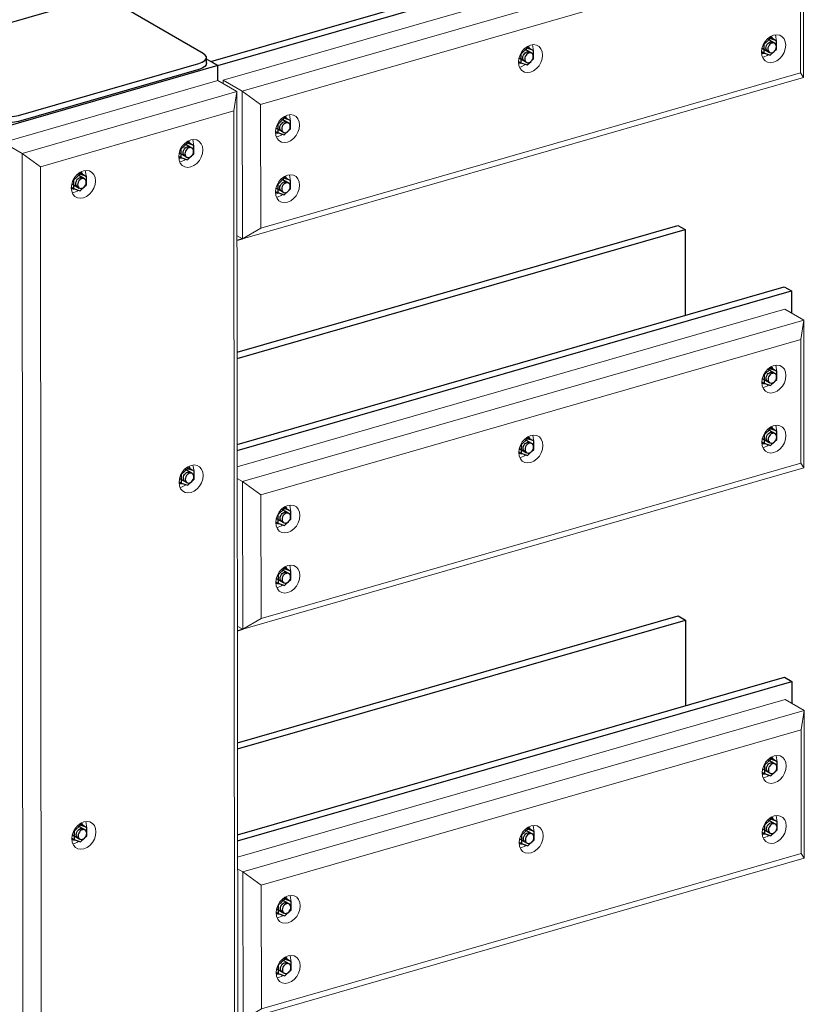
# Model space of a CAD drawing. Header units: millimetres. Extents: x -236694 to -141708, y -41476 to 103952.
# Tile 60 of 103: x -177892 to -176699, y -35325 to -33827. Entities that reach past the tile are written whole.
import ezdxf

# ---------------------------------------------------------------- set-up
doc = ezdxf.new("R2010")
doc.units = ezdxf.units.MM
for name, color, linetype, lineweight in [('N-CO-BC-BETONVORM-G', 50, 'Continuous', 25), ('N-CO-KC-KUNSTSTOFVORM-G', 7, 'Continuous', 13), ('N-CO-SC-STAALVORM-G', 10, 'Continuous', 25)]:
    doc.layers.add(name, color=color, linetype=linetype, lineweight=lineweight)

# ---------------------------------------------------------------- blocks, each defined once
blk = doc.blocks.new('GM_afdekklepje - GM_afdekklepje-3582460-3D dubbel geleidewerk')
at = {"layer": 'N-CO-SC-STAALVORM-G'}
for p, q in [((-235744.2, -35227.9), (-236018.8, -35306.9)), ((-235570.5, -35308.9), (-235706.6, -35230.5)), ((-236030.2, -35315.9), (-236030.2, -35325)), ((-236025.3, -35322.2), (-235889.2, -35400.6)), ((-235851.6, -35403.2), (-235577, -35324.2)), ((-235565.6, -35324.4), (-235565.6, -35315.2)), ((-235889.2, -35409.7), (-236025.3, -35331.3)), ((-235577, -35333.3), (-235851.6, -35412.4))]:
    blk.add_line(p, q, dxfattribs=at)
for points in [[(-235706.6, -35230.5, 0), (-235711.4, -35228.4, 0), (-235717.3, -35226.9, 0), (-235724.1, -35226, 0), (-235731.1, -35225.9, 0), (-235738, -35226.5, 0), (-235744.2, -35227.9, 0)], [(-236018.8, -35306.9, 0), (-236024, -35308.8, 0), (-236027.7, -35311.3, 0), (-236029.8, -35314, 0), (-236030.1, -35316.9, 0), (-236028.5, -35319.7, 0), (-236025.3, -35322.2, 0)], [(-235577, -35324.2, 0), (-235571.9, -35322.3, 0), (-235568.1, -35319.8, 0), (-235566, -35317.1, 0), (-235565.7, -35314.2, 0), (-235567.3, -35311.4, 0), (-235570.5, -35308.9, 0)], [(-236025.3, -35331.3, 0), (-236028.5, -35328.8, 0), (-236030.1, -35326, 0), (-236030.2, -35325, 0)], [(-235565.7, -35323.4, 0), (-235566, -35326.2, 0), (-235568.1, -35329, 0), (-235571.9, -35331.4, 0), (-235577, -35333.3, 0)], [(-235889.2, -35400.6, 0), (-235884.4, -35402.7, 0), (-235878.5, -35404.2, 0), (-235871.7, -35405.1, 0), (-235864.7, -35405.2, 0), (-235857.8, -35404.6, 0), (-235851.6, -35403.2, 0)], [(-235851.6, -35412.4, 0), (-235857.8, -35413.7, 0), (-235864.7, -35414.3, 0), (-235871.7, -35414.2, 0), (-235878.5, -35413.4, 0), (-235884.4, -35411.8, 0), (-235889.2, -35409.7, 0)]]:
    blk.add_polyline3d(points, dxfattribs=at)
blk = doc.blocks.new('GM_Hakorit_2850 - GM_Hakorit_2850-V45-3D dubbel geleidewerk')
at = {"layer": 'N-CO-KC-KUNSTSTOFVORM-G'}
for p, q in [((-230577.7, -33919.9), (-230904.6, -34014)), ((-230548.9, -33936.5), (-230577.7, -33919.9)), ((-230875.8, -34030.6), (-230548.9, -33936.5)), ((-230548.9, -33936.5), (-230553.7, -33966.1)), ((-230548.9, -33936.5), (-230546.8, -36539.8)), ((-230553.7, -33966.1), (-230847.9, -34050.8)), ((-230553.7, -33966.1), (-230551.7, -36532.9)), ((-230904.6, -34014), (-230875.8, -34030.6)), ((-230875.8, -34030.6), (-230873.7, -36633.9)), ((-230847.9, -34050.8), (-230875.8, -34030.6)), ((-230847.9, -34050.8), (-230845.8, -36617.6)), ((-230635.9, -34043.4), (-230633.4, -34042.9)), ((-230799.4, -34090.4), (-230796.9, -34089.9)), ((-230635.5, -34538.5), (-230633, -34538)), ((-230798.6, -35080.6), (-230796.1, -35080.1))]:
    blk.add_line(p, q, dxfattribs=at)
for points in [[(-230619, -34051.2, 0), (-230623.8, -34051.8, 0), (-230628.2, -34051.1, 0), (-230632, -34048.9, 0), (-230635, -34045.5, 0), (-230636.8, -34041, 0), (-230637.4, -34035.9, 0), (-230636.8, -34030.4, 0), (-230635, -34024.9, 0), (-230632.1, -34019.8, 0), (-230628.3, -34015.5, 0), (-230623.8, -34012.1, 0), (-230619.1, -34010.1, 0)], [(-230619.1, -34010.1, 0), (-230614.3, -34009.4, 0), (-230609.9, -34010.2, 0), (-230606.1, -34012.3, 0), (-230603.1, -34015.8, 0), (-230601.3, -34020.2, 0), (-230600.7, -34025.3, 0), (-230601.3, -34030.8, 0), (-230603.1, -34036.3, 0), (-230606, -34041.4, 0), (-230609.8, -34045.8, 0), (-230614.3, -34049.1, 0), (-230619, -34051.2, 0)], [(-230615.1, -34018, 0), (-230615.1, -34017, 0), (-230615.7, -34011.9, 0), (-230616.5, -34009.6, 0)], [(-230633.4, -34042.9, 0), (-230628.7, -34040.8, 0), (-230626.7, -34039.5, 0)], [(-230782.5, -34098.2, 0), (-230787.2, -34098.9, 0), (-230791.6, -34098.1, 0), (-230795.5, -34095.9, 0), (-230798.4, -34092.5, 0), (-230800.2, -34088.1, 0), (-230800.9, -34082.9, 0), (-230800.2, -34077.4, 0), (-230798.4, -34072, 0), (-230795.5, -34066.9, 0), (-230791.7, -34062.5, 0), (-230787.2, -34059.2, 0), (-230782.5, -34057.1, 0)], [(-230782.5, -34057.1, 0), (-230777.7, -34056.4, 0), (-230773.3, -34057.2, 0), (-230769.5, -34059.4, 0), (-230766.6, -34062.8, 0), (-230764.7, -34067.2, 0), (-230764.1, -34072.4, 0), (-230764.7, -34077.9, 0), (-230766.5, -34083.3, 0), (-230769.5, -34088.4, 0), (-230773.3, -34092.8, 0), (-230777.7, -34096.1, 0), (-230782.5, -34098.2, 0)], [(-230778.5, -34065, 0), (-230778.5, -34064.1, 0), (-230779.1, -34058.9, 0), (-230779.9, -34056.6, 0)], [(-230796.9, -34089.9, 0), (-230792.1, -34087.8, 0), (-230790.2, -34086.5, 0)], [(-230618.6, -34546.3, 0), (-230623.4, -34546.9, 0), (-230627.8, -34546.1, 0), (-230631.6, -34544, 0), (-230634.6, -34540.6, 0), (-230636.4, -34536.1, 0), (-230637, -34531, 0), (-230636.4, -34525.5, 0), (-230634.6, -34520, 0), (-230631.7, -34514.9, 0), (-230627.9, -34510.5, 0), (-230623.4, -34507.2, 0), (-230618.7, -34505.1, 0)], [(-230618.7, -34505.1, 0), (-230613.9, -34504.5, 0), (-230609.5, -34505.3, 0), (-230605.7, -34507.4, 0), (-230602.7, -34510.8, 0), (-230600.9, -34515.3, 0), (-230600.3, -34520.4, 0), (-230600.9, -34525.9, 0), (-230602.7, -34531.4, 0), (-230605.6, -34536.5, 0), (-230609.4, -34540.9, 0), (-230613.9, -34544.2, 0), (-230618.6, -34546.3, 0)], [(-230614.7, -34513.1, 0), (-230614.7, -34512.1, 0), (-230615.3, -34507, 0), (-230616.1, -34504.7, 0)], [(-230633, -34538, 0), (-230628.3, -34535.9, 0), (-230626.3, -34534.6, 0)], [(-230781.7, -35088.4, 0), (-230786.4, -35089, 0), (-230790.9, -35088.3, 0), (-230794.7, -35086.1, 0), (-230797.6, -35082.7, 0), (-230799.4, -35078.3, 0), (-230800.1, -35073.1, 0), (-230799.4, -35067.6, 0), (-230797.6, -35062.1, 0), (-230794.7, -35057, 0), (-230790.9, -35052.7, 0), (-230786.4, -35049.3, 0), (-230781.7, -35047.3, 0)], [(-230781.7, -35047.3, 0), (-230776.9, -35046.6, 0), (-230772.5, -35047.4, 0), (-230768.7, -35049.5, 0), (-230765.8, -35053, 0), (-230763.9, -35057.4, 0), (-230763.3, -35062.5, 0), (-230763.9, -35068, 0), (-230765.7, -35073.5, 0), (-230768.7, -35078.6, 0), (-230772.5, -35083, 0), (-230776.9, -35086.3, 0), (-230781.7, -35088.4, 0)], [(-230777.7, -35055.2, 0), (-230777.7, -35054.2, 0), (-230778.3, -35049.1, 0), (-230779.1, -35046.8, 0)], [(-230796.1, -35080.1, 0), (-230791.3, -35078, 0), (-230789.4, -35076.7, 0)]]:
    blk.add_polyline3d(points, dxfattribs=at)
blk = doc.blocks.new('GM_Hakorit_1045 - GM_Hakorit_1045-3715410-3D dubbel geleidewerk')
at = {"layer": 'N-CO-KC-KUNSTSTOFVORM-G'}
for p, q in [((-230569.6, -33919.4), (-229715.7, -33673.6)), ((-229715.7, -33673.6), (-229686.9, -33690.3)), ((-229686.9, -33690.3), (-230540.7, -33936)), ((-229691.7, -33719.9), (-229686.9, -33690.3)), ((-229686.9, -33690.3), (-229686.7, -33915)), ((-229691.7, -33719.9), (-230512.9, -33956.2)), ((-229691.5, -33908), (-229691.7, -33719.9)), ((-229728.5, -33767.5), (-229728.5, -33766.4)), ((-229728.5, -33858.8), (-229728.4, -33857.8)), ((-230098.3, -33873.9), (-230098.3, -33872.8)), ((-229686.7, -33915), (-230540.6, -34160.7)), ((-229691.5, -33908), (-230512.7, -34144.4)), ((-229686.7, -33915), (-229691.5, -33908)), ((-230569.6, -33919.4), (-230569.6, -33924.6)), ((-230540.7, -33936), (-230569.6, -33919.4)), ((-230540.6, -34160.7), (-230540.7, -33936)), ((-230540.7, -33936), (-230512.9, -33956.2)), ((-230512.9, -33956.2), (-230512.7, -34144.4)), ((-230468, -33980.3), (-230468, -33979.3)), ((-230467.9, -34071.6), (-230467.9, -34070.6)), ((-230548.7, -34156), (-230540.6, -34160.7)), ((-230512.7, -34144.4), (-230540.6, -34160.7))]:
    blk.add_line(p, q, dxfattribs=at)
for points in [[(-229750.9, -33785.3, 0), (-229750.3, -33779.8, 0), (-229748.4, -33774.3, 0), (-229745.5, -33769.2, 0), (-229741.7, -33764.9, 0), (-229737.3, -33761.6, 0), (-229732.5, -33759.5, 0), (-229727.7, -33758.8, 0), (-229723.3, -33759.6, 0), (-229719.5, -33761.8, 0), (-229716.6, -33765.2, 0), (-229714.7, -33769.6, 0), (-229714.1, -33774.7, 0)], [(-229728.5, -33766.4, 0), (-229729.1, -33761.3, 0), (-229729.9, -33759, 0)], [(-229714.1, -33774.7, 0), (-229714.7, -33780.2, 0), (-229716.6, -33785.7, 0), (-229719.5, -33790.8, 0), (-229723.3, -33795.2, 0), (-229727.7, -33798.5, 0), (-229732.5, -33800.6, 0), (-229737.2, -33801.3, 0), (-229741.7, -33800.5, 0), (-229745.5, -33798.3, 0), (-229748.4, -33794.9, 0), (-229750.2, -33790.5, 0), (-229750.9, -33785.3, 0)], [(-229749.4, -33792.8, 0), (-229746.9, -33792.3, 0), (-229742.1, -33790.2, 0), (-229740.2, -33788.9, 0)], [(-229750.8, -33876.7, 0), (-229750.2, -33871.2, 0), (-229748.3, -33865.7, 0), (-229745.4, -33860.6, 0), (-229741.6, -33856.2, 0), (-229737.2, -33852.9, 0), (-229732.4, -33850.8, 0), (-229727.7, -33850.2, 0), (-229723.2, -33850.9, 0), (-229719.4, -33853.1, 0), (-229716.5, -33856.5, 0), (-229714.7, -33860.9, 0), (-229714, -33866.1, 0)], [(-229728.4, -33857.8, 0), (-229729.1, -33852.6, 0), (-229729.8, -33850.4, 0)], [(-230120.6, -33891.7, 0), (-230120, -33886.2, 0), (-230118.2, -33880.7, 0), (-230115.2, -33875.7, 0), (-230111.4, -33871.3, 0), (-230107, -33868, 0), (-230102.2, -33865.9, 0), (-230097.5, -33865.2, 0), (-230093.1, -33866, 0), (-230089.2, -33868.2, 0), (-230086.3, -33871.6, 0), (-230084.5, -33876, 0), (-230083.8, -33881.2, 0)], [(-230098.3, -33872.8, 0), (-230098.9, -33867.7, 0), (-230099.6, -33865.4, 0)], [(-229714, -33866.1, 0), (-229714.7, -33871.6, 0), (-229716.5, -33877.1, 0), (-229719.4, -33882.2, 0), (-229723.2, -33886.5, 0), (-229727.6, -33889.9, 0), (-229732.4, -33891.9, 0), (-229737.2, -33892.6, 0), (-229741.6, -33891.8, 0), (-229745.4, -33889.7, 0), (-229748.3, -33886.2, 0), (-229750.2, -33881.8, 0), (-229750.8, -33876.7, 0)], [(-230083.8, -33881.2, 0), (-230084.5, -33886.7, 0), (-230086.3, -33892.1, 0), (-230089.2, -33897.2, 0), (-230093, -33901.6, 0), (-230097.5, -33904.9, 0), (-230102.2, -33907, 0), (-230107, -33907.7, 0), (-230111.4, -33906.9, 0), (-230115.2, -33904.7, 0), (-230118.1, -33901.3, 0), (-230120, -33896.9, 0), (-230120.6, -33891.7, 0)], [(-229749.3, -33884.2, 0), (-229746.8, -33883.6, 0), (-229742.1, -33881.6, 0), (-229740.1, -33880.3, 0)], [(-230119.1, -33899.2, 0), (-230116.6, -33898.7, 0), (-230111.9, -33896.6, 0), (-230109.9, -33895.3, 0)], [(-230490.4, -33998.1, 0), (-230489.7, -33992.6, 0), (-230487.9, -33987.2, 0), (-230485, -33982.1, 0), (-230481.2, -33977.7, 0), (-230476.7, -33974.4, 0), (-230472, -33972.3, 0), (-230467.2, -33971.6, 0), (-230462.8, -33972.4, 0), (-230459, -33974.6, 0), (-230456.1, -33978, 0), (-230454.2, -33982.4, 0), (-230453.6, -33987.6, 0)], [(-230468, -33979.3, 0), (-230468.6, -33974.1, 0), (-230469.4, -33971.8, 0)], [(-230453.6, -33987.6, 0), (-230454.2, -33993.1, 0), (-230456, -33998.5, 0), (-230459, -34003.6, 0), (-230462.8, -34008, 0), (-230467.2, -34011.3, 0), (-230472, -34013.4, 0), (-230476.7, -34014.1, 0), (-230481.1, -34013.3, 0), (-230485, -34011.1, 0), (-230487.9, -34007.7, 0), (-230489.7, -34003.3, 0), (-230490.4, -33998.1, 0)], [(-230488.8, -34005.6, 0), (-230486.4, -34005.1, 0), (-230481.6, -34003, 0), (-230480, -34002, 0)], [(-230490.3, -34089.5, 0), (-230489.7, -34084, 0), (-230487.8, -34078.5, 0), (-230484.9, -34073.4, 0), (-230481.1, -34069, 0), (-230476.7, -34065.7, 0), (-230471.9, -34063.6, 0), (-230467.2, -34063, 0), (-230462.7, -34063.8, 0), (-230458.9, -34065.9, 0), (-230456, -34069.3, 0), (-230454.1, -34073.8, 0), (-230453.5, -34078.9, 0)], [(-230467.9, -34070.6, 0), (-230468.6, -34065.5, 0), (-230469.3, -34063.2, 0)], [(-230453.5, -34078.9, 0), (-230454.1, -34084.4, 0), (-230456, -34089.9, 0), (-230458.9, -34095, 0), (-230462.7, -34099.4, 0), (-230467.1, -34102.7, 0), (-230471.9, -34104.7, 0), (-230476.6, -34105.4, 0), (-230481.1, -34104.6, 0), (-230484.9, -34102.5, 0), (-230487.8, -34099.1, 0), (-230489.6, -34094.6, 0), (-230490.3, -34089.5, 0)], [(-230488.8, -34097, 0), (-230486.3, -34096.4, 0), (-230481.5, -34094.4, 0), (-230480, -34093.4, 0)]]:
    blk.add_polyline3d(points, dxfattribs=at)
blk = doc.blocks.new('GM_Hakorit_1045 - GM_Hakorit_1045-V69-3D dubbel geleidewerk')
at = {"layer": 'N-CO-KC-KUNSTSTOFVORM-G'}
for p, q in [((-230548.5, -34507.2), (-229715.2, -34267.4)), ((-229715.2, -34267.4), (-229686.4, -34284)), ((-229686.4, -34284), (-230540.3, -34529.7)), ((-229691.2, -34313.6), (-229686.4, -34284)), ((-229686.4, -34284), (-229686.2, -34508.7)), ((-229691.2, -34313.6), (-230512.4, -34549.9)), ((-229691, -34501.8), (-229691.2, -34313.6)), ((-229728.1, -34361.2), (-229728, -34360.2)), ((-229728, -34452.5), (-229728, -34451.5)), ((-230097.8, -34467.6), (-230097.8, -34466.6)), ((-229691, -34501.8), (-230512.2, -34738.1)), ((-229686.2, -34508.7), (-229691, -34501.8)), ((-229686.2, -34508.7), (-230540.1, -34754.4)), ((-230540.3, -34529.7), (-230548.4, -34525)), ((-230540.1, -34754.4), (-230540.3, -34529.7)), ((-230540.3, -34529.7), (-230512.4, -34549.9)), ((-230512.4, -34549.9), (-230512.2, -34738.1)), ((-230467.5, -34574), (-230467.5, -34573)), ((-230467.5, -34665.4), (-230467.4, -34664.3)), ((-230512.2, -34738.1), (-230540.1, -34754.4)), ((-230548.3, -34749.7), (-230540.1, -34754.4))]:
    blk.add_line(p, q, dxfattribs=at)
for points in [[(-229750.4, -34379.1, 0), (-229749.8, -34373.6, 0), (-229747.9, -34368.1, 0), (-229745, -34363, 0), (-229741.2, -34358.6, 0), (-229736.8, -34355.3, 0), (-229732, -34353.2, 0), (-229727.3, -34352.6, 0), (-229722.8, -34353.3, 0), (-229719, -34355.5, 0), (-229716.1, -34358.9, 0), (-229714.3, -34363.3, 0), (-229713.6, -34368.5, 0)], [(-229728, -34360.2, 0), (-229728.7, -34355, 0), (-229729.4, -34352.8, 0)], [(-229713.6, -34368.5, 0), (-229714.2, -34374, 0), (-229716.1, -34379.5, 0), (-229719, -34384.6, 0), (-229722.8, -34388.9, 0), (-229727.2, -34392.3, 0), (-229732, -34394.3, 0), (-229736.8, -34395, 0), (-229741.2, -34394.2, 0), (-229745, -34392, 0), (-229747.9, -34388.6, 0), (-229749.8, -34384.2, 0), (-229750.4, -34379.1, 0)], [(-229748.9, -34386.5, 0), (-229746.4, -34386, 0), (-229741.6, -34384, 0), (-229739.7, -34382.7, 0)], [(-229750.3, -34470.4, 0), (-229749.7, -34464.9, 0), (-229747.9, -34459.4, 0), (-229745, -34454.3, 0), (-229741.1, -34450, 0), (-229736.7, -34446.6, 0), (-229732, -34444.6, 0), (-229727.2, -34443.9, 0), (-229722.8, -34444.7, 0), (-229718.9, -34446.8, 0), (-229716, -34450.3, 0), (-229714.2, -34454.7, 0), (-229713.6, -34459.8, 0)], [(-229728, -34451.5, 0), (-229728.6, -34446.4, 0), (-229729.4, -34444.1, 0)], [(-230120.1, -34485.5, 0), (-230119.5, -34480, 0), (-230117.7, -34474.5, 0), (-230114.8, -34469.4, 0), (-230111, -34465, 0), (-230106.5, -34461.7, 0), (-230101.8, -34459.6, 0), (-230097, -34459, 0), (-230092.6, -34459.7, 0), (-230088.8, -34461.9, 0), (-230085.8, -34465.3, 0), (-230084, -34469.8, 0), (-230083.4, -34474.9, 0)], [(-230097.8, -34466.6, 0), (-230098.4, -34461.5, 0), (-230099.2, -34459.2, 0)], [(-229713.6, -34459.8, 0), (-229714.2, -34465.3, 0), (-229716, -34470.8, 0), (-229718.9, -34475.9, 0), (-229722.7, -34480.3, 0), (-229727.2, -34483.6, 0), (-229731.9, -34485.7, 0), (-229736.7, -34486.3, 0), (-229741.1, -34485.6, 0), (-229744.9, -34483.4, 0), (-229747.9, -34480, 0), (-229749.7, -34475.6, 0), (-229750.3, -34470.4, 0)], [(-230083.4, -34474.9, 0), (-230084, -34480.4, 0), (-230085.8, -34485.9, 0), (-230088.7, -34491, 0), (-230092.5, -34495.3, 0), (-230097, -34498.7, 0), (-230101.7, -34500.7, 0), (-230106.5, -34501.4, 0), (-230110.9, -34500.6, 0), (-230114.7, -34498.5, 0), (-230117.7, -34495, 0), (-230119.5, -34490.6, 0), (-230120.1, -34485.5, 0)], [(-229748.8, -34477.9, 0), (-229746.3, -34477.4, 0), (-229741.6, -34475.3, 0), (-229739.6, -34474, 0)], [(-230118.6, -34493, 0), (-230116.1, -34492.4, 0), (-230111.4, -34490.4, 0), (-230109.4, -34489.1, 0)], [(-230489.9, -34591.9, 0), (-230489.3, -34586.4, 0), (-230487.4, -34580.9, 0), (-230484.5, -34575.8, 0), (-230480.7, -34571.4, 0), (-230476.3, -34568.1, 0), (-230471.5, -34566, 0), (-230466.7, -34565.4, 0), (-230462.3, -34566.1, 0), (-230458.5, -34568.3, 0), (-230455.6, -34571.7, 0), (-230453.7, -34576.2, 0), (-230453.1, -34581.3, 0)], [(-230467.5, -34573, 0), (-230468.1, -34567.9, 0), (-230468.9, -34565.6, 0)], [(-230453.1, -34581.3, 0), (-230453.7, -34586.8, 0), (-230455.6, -34592.3, 0), (-230458.5, -34597.4, 0), (-230462.3, -34601.7, 0), (-230466.7, -34605.1, 0), (-230471.5, -34607.1, 0), (-230476.2, -34607.8, 0), (-230480.7, -34607, 0), (-230484.5, -34604.9, 0), (-230487.4, -34601.5, 0), (-230489.2, -34597, 0), (-230489.9, -34591.9, 0)], [(-230488.4, -34599.4, 0), (-230485.9, -34598.8, 0), (-230481.1, -34596.8, 0), (-230479.2, -34595.5, 0)], [(-230489.8, -34683.2, 0), (-230489.2, -34677.7, 0), (-230487.3, -34672.2, 0), (-230484.4, -34667.1, 0), (-230480.6, -34662.8, 0), (-230476.2, -34659.5, 0), (-230471.4, -34657.4, 0), (-230466.7, -34656.7, 0), (-230462.2, -34657.5, 0), (-230458.4, -34659.7, 0), (-230455.5, -34663.1, 0), (-230453.7, -34667.5, 0), (-230453, -34672.6, 0)], [(-230467.4, -34664.3, 0), (-230468.1, -34659.2, 0), (-230468.8, -34656.9, 0)], [(-230453, -34672.6, 0), (-230453.7, -34678.1, 0), (-230455.5, -34683.6, 0), (-230458.4, -34688.7, 0), (-230462.2, -34693.1, 0), (-230466.6, -34696.4, 0), (-230471.4, -34698.5, 0), (-230476.2, -34699.2, 0), (-230480.6, -34698.4, 0), (-230484.4, -34696.2, 0), (-230487.3, -34692.8, 0), (-230489.2, -34688.4, 0), (-230489.8, -34683.2, 0)], [(-230488.3, -34690.7, 0), (-230485.8, -34690.2, 0), (-230481.1, -34688.1, 0), (-230479.1, -34686.8, 0)]]:
    blk.add_polyline3d(points, dxfattribs=at)
blk = doc.blocks.new('GM_Bouten_Moeren_Zeskant - M16-V102-3D dubbel geleidewerk')
at = {"layer": 'N-CO-SC-STAALVORM-G'}
for p, q in [((-230623.9, -34510.1), (-230633.7, -34519.2)), ((-230617, -34517.4), (-230628.2, -34511)), ((-230625.7, -34509), (-230623.9, -34510.1)), ((-230624.6, -34508.1), (-230621.5, -34509.2)), ((-230614, -34513.6), (-230623.9, -34510.1)), ((-230621.5, -34509.2), (-230614, -34513.6)), ((-230614, -34526.2), (-230614, -34513.6)), ((-230636.9, -34530), (-230633.6, -34531.9)), ((-230636.2, -34524.8), (-230625, -34531.3)), ((-230633.8, -34519.1), (-230633.7, -34519.2)), ((-230633.7, -34519.2), (-230633.6, -34531.9)), ((-230633.6, -34531.9), (-230623.8, -34535.4)), ((-230623.8, -34535.4), (-230617.9, -34529.9)), ((-230617.6, -34529.6), (-230614, -34526.2))]:
    blk.add_line(p, q, dxfattribs=at)
for points in [[(-230630.4, -34524.6, 0), (-230630.2, -34522.6, 0), (-230629.5, -34520.7, 0), (-230628.5, -34518.9, 0), (-230627.1, -34517.3, 0), (-230625.5, -34516.1, 0), (-230623.8, -34515.4, 0), (-230622.2, -34515.2, 0), (-230620.6, -34515.4, 0), (-230619.2, -34516.2, 0)], [(-230614.4, -34522.5, 0), (-230614.6, -34520.7, 0), (-230615.3, -34519.1, 0), (-230616.3, -34517.9, 0), (-230617.7, -34517.1, 0), (-230619.3, -34516.8, 0), (-230621, -34517.1, 0), (-230622.7, -34517.8, 0), (-230624.2, -34519, 0), (-230625.6, -34520.5, 0), (-230626.6, -34522.3, 0), (-230627.3, -34524.3, 0), (-230627.5, -34526.3, 0)], [(-230620.2, -34509.5, 0), (-230620.7, -34508.5, 0), (-230622.1, -34506.8, 0)], [(-230627.2, -34530, 0), (-230628.5, -34529.2, 0), (-230629.5, -34528, 0), (-230630.2, -34526.4, 0), (-230630.4, -34524.6, 0)], [(-230627.5, -34526.3, 0), (-230627.3, -34528.1, 0), (-230626.6, -34529.7, 0), (-230625.6, -34530.9, 0), (-230624.2, -34531.6, 0), (-230622.6, -34531.9, 0), (-230621, -34531.7, 0), (-230619.3, -34530.9, 0), (-230617.7, -34529.8, 0), (-230616.3, -34528.2, 0), (-230615.3, -34526.4, 0), (-230614.6, -34524.4, 0), (-230614.4, -34522.5, 0)], [(-230636.9, -34532.2, 0), (-230634.5, -34532.5, 0), (-230632.5, -34532.4, 0)]]:
    blk.add_polyline3d(points, dxfattribs=at)
blk = doc.blocks.new('GM_Bouten_Moeren_Zeskant - M16-V86-3D dubbel geleidewerk')
at = {"layer": 'N-CO-SC-STAALVORM-G'}
for p, q in [((-237471, -36673.1), (-237467.9, -36674.2)), ((-237470.2, -36675), (-237480, -36684.2)), ((-237480, -36684.2), (-237480, -36696.8)), ((-237463.3, -36682.4), (-237474.6, -36675.9)), ((-237472.1, -36673.9), (-237470.2, -36675)), ((-237460.4, -36678.5), (-237470.2, -36675)), ((-237467.9, -36674.2), (-237460.4, -36678.5)), ((-237460.4, -36691.2), (-237460.4, -36678.5)), ((-237483.3, -36694.9), (-237480, -36696.8)), ((-237482.6, -36689.8), (-237471.3, -36696.3)), ((-237480, -36696.8), (-237470.2, -36700.3)), ((-237470.2, -36700.3), (-237464.3, -36694.8)), ((-237464, -36694.5), (-237460.4, -36691.2))]:
    blk.add_line(p, q, dxfattribs=at)
for points in [[(-237466.6, -36674.4, 0), (-237467.1, -36673.4, 0), (-237468.6, -36671.6, 0)], [(-237476.7, -36689.5, 0), (-237476.5, -36687.6, 0), (-237475.9, -36685.6, 0), (-237474.8, -36683.8, 0), (-237473.5, -36682.3, 0), (-237471.9, -36681.1, 0), (-237470.2, -36680.4, 0), (-237468.5, -36680.1, 0), (-237466.9, -36680.4, 0), (-237465.6, -36681.2, 0)], [(-237460.8, -36687.4, 0), (-237461, -36685.6, 0), (-237461.7, -36684, 0), (-237462.7, -36682.8, 0), (-237464.1, -36682.1, 0), (-237465.6, -36681.8, 0), (-237467.3, -36682, 0), (-237469, -36682.8, 0), (-237470.6, -36683.9, 0), (-237471.9, -36685.5, 0), (-237473, -36687.3, 0), (-237473.6, -36689.2, 0), (-237473.9, -36691.2, 0)], [(-237473.9, -36691.2, 0), (-237473.6, -36693, 0), (-237473, -36694.6, 0), (-237471.9, -36695.8, 0), (-237470.6, -36696.6, 0), (-237469, -36696.9, 0), (-237467.3, -36696.6, 0), (-237465.6, -36695.9, 0), (-237464, -36694.7, 0), (-237462.7, -36693.2, 0), (-237461.7, -36691.3, 0), (-237461, -36689.4, 0), (-237460.8, -36687.4, 0)], [(-237483.3, -36697.1, 0), (-237480.9, -36697.5, 0), (-237478.9, -36697.3, 0)], [(-237473.5, -36694.9, 0), (-237474.8, -36694.2, 0), (-237475.9, -36692.9, 0), (-237476.5, -36691.4, 0), (-237476.7, -36689.5, 0)]]:
    blk.add_polyline3d(points, dxfattribs=at)
blk = doc.blocks.new('GM_Bouten_Moeren_Zeskant - M16-V81-3D dubbel geleidewerk')
at = {"layer": 'N-CO-SC-STAALVORM-G'}
for p, q in [((-237992.7, -36140.1), (-238002.5, -36149.3)), ((-238002.5, -36149.3), (-238002.5, -36161.9)), ((-237985.8, -36147.5), (-237997.1, -36141)), ((-237994.6, -36139), (-237992.7, -36140.1)), ((-237993.4, -36138.2), (-237990.4, -36139.3)), ((-237982.9, -36143.6), (-237992.7, -36140.1)), ((-237990.4, -36139.3), (-237982.9, -36143.6)), ((-237982.9, -36156.3), (-237982.9, -36143.6)), ((-238005.8, -36160), (-238002.5, -36161.9)), ((-238005, -36154.9), (-237993.8, -36161.4)), ((-238002.5, -36161.9), (-237992.7, -36165.4)), ((-237992.7, -36165.4), (-237986.8, -36159.9)), ((-237986.5, -36159.6), (-237982.9, -36156.3))]:
    blk.add_line(p, q, dxfattribs=at)
for points in [[(-237999.2, -36154.7, 0), (-237999, -36152.7, 0), (-237998.3, -36150.8, 0), (-237997.3, -36148.9, 0), (-237995.9, -36147.4, 0), (-237994.4, -36146.2, 0), (-237992.7, -36145.5, 0), (-237991, -36145.2, 0), (-237989.4, -36145.5, 0), (-237988.1, -36146.3, 0)], [(-237983.3, -36152.6, 0), (-237983.5, -36150.7, 0), (-237984.1, -36149.2, 0), (-237985.2, -36147.9, 0), (-237986.5, -36147.2, 0), (-237988.1, -36146.9, 0), (-237989.8, -36147.1, 0), (-237991.5, -36147.9, 0), (-237993.1, -36149.1, 0), (-237994.4, -36150.6, 0), (-237995.5, -36152.4, 0), (-237996.1, -36154.4, 0), (-237996.3, -36156.3, 0)], [(-237989, -36139.5, 0), (-237989.6, -36138.6, 0), (-237990.7, -36137, 0)], [(-238005.8, -36162.3, 0), (-238003.3, -36162.6, 0), (-238001.4, -36162.4, 0)], [(-237996, -36160, 0), (-237997.3, -36159.3, 0), (-237998.3, -36158.1, 0), (-237999, -36156.5, 0), (-237999.2, -36154.7, 0)], [(-237996.3, -36156.3, 0), (-237996.1, -36158.2, 0), (-237995.5, -36159.7, 0), (-237994.4, -36160.9, 0), (-237993.1, -36161.7, 0), (-237991.5, -36162, 0), (-237989.8, -36161.8, 0), (-237988.1, -36161, 0), (-237986.5, -36159.8, 0), (-237985.2, -36158.3, 0), (-237984.1, -36156.5, 0), (-237983.5, -36154.5, 0), (-237983.3, -36152.6, 0)]]:
    blk.add_polyline3d(points, dxfattribs=at)
blk = doc.blocks.new('GM_Bouten_Moeren_Zeskant - M16-V103-3D dubbel geleidewerk')
at = {"layer": 'N-CO-SC-STAALVORM-G'}
for p, q in [((-230786.9, -35052.2), (-230796.7, -35061.3)), ((-230780, -35059.6), (-230791.2, -35053.1)), ((-230788.8, -35051.1), (-230786.9, -35052.2)), ((-230787.6, -35050.3), (-230784.6, -35051.4)), ((-230777.1, -35055.7), (-230786.9, -35052.2)), ((-230784.6, -35051.4), (-230777.1, -35055.7)), ((-230777.1, -35068.3), (-230777.1, -35055.7)), ((-230799.2, -35066.9), (-230788, -35073.4)), ((-230796.7, -35061.3), (-230796.7, -35074)), ((-230780.6, -35071.7), (-230777.1, -35068.3)), ((-230799.9, -35072.1), (-230796.7, -35074)), ((-230796.7, -35074), (-230786.9, -35077.5)), ((-230786.9, -35077.5), (-230781, -35072))]:
    blk.add_line(p, q, dxfattribs=at)
for points in [[(-230783.2, -35051.6, 0), (-230783.7, -35050.6, 0), (-230785.2, -35048.8, 0)], [(-230793.4, -35066.7, 0), (-230793.2, -35064.8, 0), (-230792.5, -35062.8, 0), (-230791.5, -35061, 0), (-230790.1, -35059.4, 0), (-230788.6, -35058.3, 0), (-230786.9, -35057.5, 0), (-230785.2, -35057.3, 0), (-230783.6, -35057.6, 0), (-230782.2, -35058.3, 0)], [(-230790.2, -35072.1, 0), (-230791.5, -35071.3, 0), (-230792.5, -35070.1, 0), (-230793.2, -35068.5, 0), (-230793.4, -35066.7, 0)], [(-230777.4, -35064.6, 0), (-230777.7, -35062.8, 0), (-230778.3, -35061.2, 0), (-230779.4, -35060, 0), (-230780.7, -35059.2, 0), (-230782.3, -35058.9, 0), (-230784, -35059.2, 0), (-230785.7, -35059.9, 0), (-230787.3, -35061.1, 0), (-230788.6, -35062.7, 0), (-230789.6, -35064.5, 0), (-230790.3, -35066.4, 0), (-230790.5, -35068.4, 0)], [(-230790.5, -35068.4, 0), (-230790.3, -35070.2, 0), (-230789.6, -35071.8, 0), (-230788.6, -35073, 0), (-230787.2, -35073.8, 0), (-230785.7, -35074, 0), (-230784, -35073.8, 0), (-230782.3, -35073.1, 0), (-230780.7, -35071.9, 0), (-230779.4, -35070.3, 0), (-230778.3, -35068.5, 0), (-230777.7, -35066.6, 0), (-230777.4, -35064.6, 0)], [(-230799.9, -35074.3, 0), (-230797.5, -35074.7, 0), (-230795.5, -35074.5, 0)]]:
    blk.add_polyline3d(points, dxfattribs=at)
blk = doc.blocks.new('GM_Bouten_Moeren_Zeskant - M16-3610774-3D dubbel geleidewerk')
at = {"layer": 'N-CO-SC-STAALVORM-G'}
for p, q in [((-237470.7, -36081.3), (-237480.5, -36090.4)), ((-237463.8, -36088.7), (-237475.1, -36082.2)), ((-237472.6, -36080.2), (-237470.7, -36081.3)), ((-237471.5, -36079.3), (-237468.4, -36080.5)), ((-237460.9, -36084.8), (-237470.7, -36081.3)), ((-237468.4, -36080.5), (-237460.9, -36084.8)), ((-237460.9, -36097.4), (-237460.9, -36084.8)), ((-237483.8, -36101.2), (-237480.5, -36103.1)), ((-237483, -36096), (-237471.8, -36102.5)), ((-237480.5, -36090.4), (-237480.5, -36103.1)), ((-237480.5, -36103.1), (-237470.7, -36106.6)), ((-237470.7, -36106.6), (-237464.8, -36101.1)), ((-237464.5, -36100.8), (-237460.9, -36097.4))]:
    blk.add_line(p, q, dxfattribs=at)
for points in [[(-237477.2, -36095.8, 0), (-237477, -36093.8, 0), (-237476.3, -36091.9, 0), (-237475.3, -36090.1, 0), (-237474, -36088.5, 0), (-237472.4, -36087.3, 0), (-237470.7, -36086.6, 0), (-237469, -36086.4, 0), (-237467.4, -36086.7, 0), (-237466.1, -36087.4, 0)], [(-237461.3, -36093.7, 0), (-237461.5, -36091.9, 0), (-237462.1, -36090.3, 0), (-237463.2, -36089.1, 0), (-237464.5, -36088.3, 0), (-237466.1, -36088, 0), (-237467.8, -36088.3, 0), (-237469.5, -36089, 0), (-237471.1, -36090.2, 0), (-237472.4, -36091.7, 0), (-237473.5, -36093.6, 0), (-237474.1, -36095.5, 0), (-237474.3, -36097.5, 0)], [(-237467, -36080.7, 0), (-237467.6, -36079.7, 0), (-237469, -36077.8, 0)], [(-237483.8, -36103.4, 0), (-237481.3, -36103.8, 0), (-237479.4, -36103.6, 0)], [(-237473.9, -36101.2, 0), (-237475.3, -36100.4, 0), (-237476.3, -36099.2, 0), (-237477, -36097.6, 0), (-237477.2, -36095.8, 0)], [(-237474.3, -36097.5, 0), (-237474.1, -36099.3, 0), (-237473.5, -36100.9, 0), (-237472.4, -36102.1, 0), (-237471.1, -36102.9, 0), (-237469.5, -36103.1, 0), (-237467.8, -36102.9, 0), (-237466.1, -36102.2, 0), (-237464.5, -36101, 0), (-237463.2, -36099.4, 0), (-237462.1, -36097.6, 0), (-237461.5, -36095.7, 0), (-237461.3, -36093.7, 0)]]:
    blk.add_polyline3d(points, dxfattribs=at)
blk = doc.blocks.new('GM_Bouten_Moeren_Zeskant - M16-V138-3D dubbel geleidewerk')
at = {"layer": 'N-CO-SC-STAALVORM-G'}
for p, q in [((-229737.6, -33855.7), (-229747.4, -33864.9)), ((-229730.7, -33863.1), (-229742, -33856.6)), ((-229739.5, -33854.6), (-229737.6, -33855.7)), ((-229738.4, -33853.8), (-229735.3, -33854.9)), ((-229727.8, -33859.2), (-229737.6, -33855.7)), ((-229735.3, -33854.9), (-229727.8, -33859.2)), ((-229750, -33870.5), (-229738.7, -33877)), ((-229747.4, -33864.9), (-229747.4, -33877.5)), ((-229731.4, -33875.3), (-229727.8, -33871.9)), ((-229727.8, -33871.9), (-229727.8, -33859.2)), ((-229750.7, -33875.7), (-229747.4, -33877.5)), ((-229747.4, -33877.5), (-229737.6, -33881)), ((-229740.9, -33875.6), (-229742.1, -33875)), ((-229737.6, -33881), (-229731.7, -33875.6))]:
    blk.add_line(p, q, dxfattribs=at)
for points in [[(-229734, -33855.1, 0), (-229734.5, -33854.2, 0), (-229735.7, -33852.6, 0)], [(-229744.1, -33870.3, 0), (-229743.9, -33868.3, 0), (-229743.3, -33866.4, 0), (-229742.2, -33864.6, 0), (-229740.9, -33863, 0), (-229739.3, -33861.8, 0), (-229737.6, -33861.1, 0), (-229735.9, -33860.8, 0), (-229734.3, -33861.1, 0), (-229733, -33861.9, 0)], [(-229742.2, -33874.9, 0), (-229743.3, -33873.7, 0), (-229743.9, -33872.1, 0), (-229744.1, -33870.3, 0)], [(-229728.2, -33868.2, 0), (-229728.4, -33866.3, 0), (-229729.1, -33864.8, 0), (-229730.1, -33863.6, 0), (-229731.5, -33862.8, 0), (-229733, -33862.5, 0), (-229734.7, -33862.7, 0), (-229736.4, -33863.5, 0), (-229738, -33864.7, 0), (-229739.3, -33866.2, 0), (-229740.4, -33868, 0), (-229741, -33870, 0), (-229741.3, -33871.9, 0)], [(-229741.3, -33871.9, 0), (-229741, -33873.8, 0), (-229740.4, -33875.3, 0), (-229739.3, -33876.5, 0), (-229738, -33877.3, 0), (-229736.4, -33877.6, 0), (-229734.7, -33877.4, 0), (-229733, -33876.6, 0), (-229731.4, -33875.4, 0), (-229730.1, -33873.9, 0), (-229729.1, -33872.1, 0), (-229728.4, -33870.1, 0), (-229728.2, -33868.2, 0)], [(-229750.7, -33877.9, 0), (-229748.3, -33878.2, 0), (-229746.3, -33878.1, 0)]]:
    blk.add_polyline3d(points, dxfattribs=at)
blk = doc.blocks.new('GM_Bouten_Moeren_Zeskant - M16-V139-3D dubbel geleidewerk')
at = {"layer": 'N-CO-SC-STAALVORM-G'}
for p, q in [((-230476.6, -34662.3), (-230486.4, -34671.4)), ((-230469.7, -34669.7), (-230481, -34663.2)), ((-230478.5, -34661.2), (-230476.6, -34662.3)), ((-230477.4, -34660.4), (-230474.3, -34661.5)), ((-230466.8, -34665.8), (-230476.6, -34662.3)), ((-230474.3, -34661.5), (-230466.8, -34665.8)), ((-230466.8, -34678.5), (-230466.8, -34665.8)), ((-230489, -34677.1), (-230477.7, -34683.5)), ((-230486.4, -34671.4), (-230486.4, -34684.1)), ((-230470.4, -34681.8), (-230466.8, -34678.5)), ((-230489.7, -34682.2), (-230486.4, -34684.1)), ((-230486.4, -34684.1), (-230476.6, -34687.6)), ((-230476.6, -34687.6), (-230470.7, -34682.1))]:
    blk.add_line(p, q, dxfattribs=at)
for points in [[(-230473, -34661.7, 0), (-230473.5, -34660.7, 0), (-230474.7, -34659.2, 0)], [(-230483.1, -34676.8, 0), (-230482.9, -34674.9, 0), (-230482.3, -34672.9, 0), (-230481.2, -34671.1, 0), (-230479.9, -34669.6, 0), (-230478.3, -34668.4, 0), (-230476.6, -34667.6, 0), (-230474.9, -34667.4, 0), (-230473.3, -34667.7, 0), (-230472, -34668.5, 0)], [(-230479.9, -34682.2, 0), (-230481.2, -34681.4, 0), (-230482.3, -34680.2, 0), (-230482.9, -34678.7, 0), (-230483.1, -34676.8, 0)], [(-230467.2, -34674.7, 0), (-230467.4, -34672.9, 0), (-230468.1, -34671.3, 0), (-230469.1, -34670.1, 0), (-230470.5, -34669.3, 0), (-230472, -34669.1, 0), (-230473.7, -34669.3, 0), (-230475.4, -34670, 0), (-230477, -34671.2, 0), (-230478.3, -34672.8, 0), (-230479.4, -34674.6, 0), (-230480, -34676.5, 0), (-230480.3, -34678.5, 0)], [(-230480.3, -34678.5, 0), (-230480, -34680.3, 0), (-230479.4, -34681.9, 0), (-230478.3, -34683.1, 0), (-230477, -34683.9, 0), (-230475.4, -34684.2, 0), (-230473.7, -34683.9, 0), (-230472, -34683.2, 0), (-230470.4, -34682, 0), (-230469.1, -34680.4, 0), (-230468.1, -34678.6, 0), (-230467.4, -34676.7, 0), (-230467.2, -34674.7, 0)], [(-230489.7, -34684.4, 0), (-230487.3, -34684.8, 0), (-230485.3, -34684.6, 0)]]:
    blk.add_polyline3d(points, dxfattribs=at)
blk = doc.blocks.new('GM_Bouten_Moeren_Zeskant - M16-V140-3D dubbel geleidewerk')
at = {"layer": 'N-CO-SC-STAALVORM-G'}
for p, q in [((-230476.7, -34570.9), (-230486.5, -34580.1)), ((-230469.8, -34578.3), (-230481.1, -34571.8)), ((-230478.6, -34569.9), (-230476.7, -34570.9)), ((-230477.4, -34569), (-230474.4, -34570.1)), ((-230466.9, -34574.5), (-230476.7, -34570.9)), ((-230474.4, -34570.1), (-230466.9, -34574.5)), ((-230466.9, -34587.1), (-230466.9, -34574.5)), ((-230489.8, -34590.9), (-230486.5, -34592.8)), ((-230489, -34585.7), (-230477.8, -34592.2)), ((-230486.5, -34580.1), (-230486.5, -34592.8)), ((-230476.7, -34596.3), (-230470.8, -34590.8)), ((-230470.5, -34590.5), (-230466.9, -34587.1)), ((-230486.5, -34592.8), (-230476.7, -34596.3))]:
    blk.add_line(p, q, dxfattribs=at)
for points in [[(-230483.2, -34585.5, 0), (-230483, -34583.5, 0), (-230482.3, -34581.6, 0), (-230481.3, -34579.8, 0), (-230480, -34578.2, 0), (-230478.4, -34577, 0), (-230476.7, -34576.3, 0), (-230475, -34576.1, 0), (-230473.4, -34576.3, 0), (-230472.1, -34577.1, 0)], [(-230473, -34570.4, 0), (-230473.6, -34569.4, 0), (-230474.8, -34567.8, 0)], [(-230480.1, -34590.8, 0), (-230481.3, -34590.1, 0), (-230482.3, -34588.9, 0), (-230483, -34587.3, 0), (-230483.2, -34585.5, 0)], [(-230467.3, -34583.4, 0), (-230467.5, -34581.6, 0), (-230468.1, -34580, 0), (-230469.2, -34578.8, 0), (-230470.5, -34578, 0), (-230472.1, -34577.7, 0), (-230473.8, -34578, 0), (-230475.5, -34578.7, 0), (-230477.1, -34579.9, 0), (-230478.4, -34581.4, 0), (-230479.5, -34583.2, 0), (-230480.1, -34585.2, 0), (-230480.3, -34587.1, 0)], [(-230480.3, -34587.1, 0), (-230480.1, -34589, 0), (-230479.5, -34590.5, 0), (-230478.4, -34591.8, 0), (-230477.1, -34592.5, 0), (-230475.5, -34592.8, 0), (-230473.8, -34592.6, 0), (-230472.1, -34591.8, 0), (-230470.5, -34590.7, 0), (-230469.2, -34589.1, 0), (-230468.1, -34587.3, 0), (-230467.5, -34585.3, 0), (-230467.3, -34583.4, 0)], [(-230489.8, -34593.1, 0), (-230487.3, -34593.4, 0), (-230485.4, -34593.3, 0)]]:
    blk.add_polyline3d(points, dxfattribs=at)
blk = doc.blocks.new('GM_Bouten_Moeren_Zeskant - M16-V141-3D dubbel geleidewerk')
at = {"layer": 'N-CO-SC-STAALVORM-G'}
for p, q in [((-230106.9, -34464.5), (-230116.7, -34473.7)), ((-230100.1, -34471.9), (-230111.1, -34465.6)), ((-230108.8, -34463.4), (-230106.9, -34464.5)), ((-230107.7, -34462.6), (-230104.6, -34463.7)), ((-230097.1, -34468), (-230106.9, -34464.5)), ((-230104.6, -34463.7), (-230097.1, -34468)), ((-230097.1, -34480.7), (-230097.1, -34468)), ((-230120, -34484.5), (-230116.7, -34486.3)), ((-230119.3, -34479.3), (-230108.1, -34485.8)), ((-230116.7, -34473.7), (-230116.7, -34486.3)), ((-230116.7, -34486.3), (-230106.9, -34489.9)), ((-230106.9, -34489.9), (-230101, -34484.4)), ((-230100.7, -34484.1), (-230097.1, -34480.7))]:
    blk.add_line(p, q, dxfattribs=at)
for points in [[(-230113.5, -34479.1, 0), (-230113.3, -34477.1, 0), (-230112.6, -34475.2, 0), (-230111.6, -34473.4, 0), (-230110.2, -34471.8, 0), (-230108.6, -34470.6, 0), (-230106.9, -34469.9, 0), (-230105.3, -34469.6, 0), (-230103.7, -34469.9, 0), (-230102.3, -34470.7, 0)], [(-230097.5, -34477, 0), (-230097.7, -34475.1, 0), (-230098.4, -34473.6, 0), (-230099.4, -34472.4, 0), (-230100.8, -34471.6, 0), (-230102.4, -34471.3, 0), (-230104.1, -34471.5, 0), (-230105.8, -34472.3, 0), (-230107.3, -34473.5, 0), (-230108.7, -34475, 0), (-230109.7, -34476.8, 0), (-230110.4, -34478.8, 0), (-230110.6, -34480.7, 0)], [(-230103.3, -34463.9, 0), (-230103.8, -34463, 0), (-230105.3, -34461.1, 0)], [(-230120, -34486.7, 0), (-230117.6, -34487, 0), (-230115.6, -34486.9, 0)], [(-230110.3, -34484.4, 0), (-230111.6, -34483.7, 0), (-230112.6, -34482.5, 0), (-230113.3, -34480.9, 0), (-230113.5, -34479.1, 0)], [(-230110.6, -34480.7, 0), (-230110.4, -34482.6, 0), (-230109.7, -34484.1, 0), (-230108.7, -34485.4, 0), (-230107.3, -34486.1, 0), (-230105.7, -34486.4, 0), (-230104.1, -34486.2, 0), (-230102.4, -34485.4, 0), (-230100.8, -34484.2, 0), (-230099.4, -34482.7, 0), (-230098.4, -34480.9, 0), (-230097.7, -34478.9, 0), (-230097.5, -34477, 0)]]:
    blk.add_polyline3d(points, dxfattribs=at)
blk = doc.blocks.new('GM_Bouten_Moeren_Zeskant - M16-V142-3D dubbel geleidewerk')
at = {"layer": 'N-CO-SC-STAALVORM-G'}
for p, q in [((-230476.1, -35256), (-230485.9, -35265.2)), ((-230485.9, -35265.2), (-230485.9, -35277.8)), ((-230469.3, -35263.4), (-230480.1, -35257.2)), ((-230478, -35254.9), (-230476.1, -35256)), ((-230476.9, -35254.1), (-230473.8, -35255.2)), ((-230466.3, -35259.5), (-230476.1, -35256)), ((-230473.8, -35255.2), (-230466.3, -35259.5)), ((-230466.3, -35272.2), (-230466.3, -35259.5)), ((-230489.2, -35275.9), (-230485.9, -35277.8)), ((-230488.5, -35270.8), (-230477.2, -35277.3)), ((-230485.9, -35277.8), (-230476.1, -35281.3)), ((-230476.1, -35281.3), (-230470.2, -35275.9)), ((-230469.9, -35275.5), (-230466.3, -35272.2))]:
    blk.add_line(p, q, dxfattribs=at)
for points in [[(-230482.7, -35270.6, 0), (-230482.4, -35268.6, 0), (-230481.8, -35266.7, 0), (-230480.8, -35264.9, 0), (-230479.4, -35263.3, 0), (-230477.8, -35262.1, 0), (-230476.1, -35261.4, 0), (-230474.4, -35261.1, 0), (-230472.9, -35261.4, 0), (-230471.5, -35262.2, 0)], [(-230466.7, -35268.5, 0), (-230466.9, -35266.6, 0), (-230467.6, -35265.1, 0), (-230468.6, -35263.9, 0), (-230470, -35263.1, 0), (-230471.6, -35262.8, 0), (-230473.2, -35263, 0), (-230474.9, -35263.8, 0), (-230476.5, -35265, 0), (-230477.9, -35266.5, 0), (-230478.9, -35268.3, 0), (-230479.6, -35270.3, 0), (-230479.8, -35272.2, 0)], [(-230472.5, -35255.4, 0), (-230473, -35254.5, 0), (-230474.2, -35252.9, 0)], [(-230489.2, -35278.2, 0), (-230486.8, -35278.5, 0), (-230484.8, -35278.4, 0)], [(-230479.5, -35275.9, 0), (-230480.7, -35275.2, 0), (-230481.8, -35274, 0), (-230482.4, -35272.4, 0), (-230482.7, -35270.6, 0)], [(-230479.8, -35272.2, 0), (-230479.6, -35274.1, 0), (-230478.9, -35275.6, 0), (-230477.9, -35276.8, 0), (-230476.5, -35277.6, 0), (-230474.9, -35277.9, 0), (-230473.2, -35277.7, 0), (-230471.5, -35276.9, 0), (-230470, -35275.7, 0), (-230468.6, -35274.2, 0), (-230467.6, -35272.4, 0), (-230466.9, -35270.4, 0), (-230466.7, -35268.5, 0)]]:
    blk.add_polyline3d(points, dxfattribs=at)
blk = doc.blocks.new('GM_Bouten_Moeren_Zeskant - M16-V143-3D dubbel geleidewerk')
at = {"layer": 'N-CO-SC-STAALVORM-G'}
for p, q in [((-230476.2, -35164.7), (-230486, -35173.8)), ((-230486, -35173.8), (-230486, -35186.5)), ((-230469.3, -35172.1), (-230480.6, -35165.6)), ((-230478.1, -35163.6), (-230476.2, -35164.7)), ((-230477, -35162.8), (-230473.9, -35163.9)), ((-230466.4, -35168.2), (-230476.2, -35164.7)), ((-230473.9, -35163.9), (-230466.4, -35168.2)), ((-230466.4, -35180.9), (-230466.4, -35168.2)), ((-230489.3, -35184.6), (-230486, -35186.5)), ((-230488.6, -35179.5), (-230477.3, -35185.9)), ((-230486, -35186.5), (-230476.2, -35190)), ((-230476.2, -35190), (-230470.3, -35184.5)), ((-230470, -35184.2), (-230466.4, -35180.9))]:
    blk.add_line(p, q, dxfattribs=at)
for points in [[(-230482.7, -35179.2, 0), (-230482.5, -35177.3, 0), (-230481.9, -35175.3, 0), (-230480.8, -35173.5, 0), (-230479.5, -35172, 0), (-230477.9, -35170.8, 0), (-230476.2, -35170, 0), (-230474.5, -35169.8, 0), (-230472.9, -35170.1, 0), (-230471.6, -35170.8, 0)], [(-230466.8, -35177.1, 0), (-230467, -35175.3, 0), (-230467.7, -35173.7, 0), (-230468.7, -35172.5, 0), (-230470.1, -35171.7, 0), (-230471.6, -35171.5, 0), (-230473.3, -35171.7, 0), (-230475, -35172.4, 0), (-230476.6, -35173.6, 0), (-230477.9, -35175.2, 0), (-230479, -35177, 0), (-230479.6, -35178.9, 0), (-230479.9, -35180.9, 0)], [(-230472.6, -35164.1, 0), (-230473.1, -35163.1, 0), (-230474.3, -35161.6, 0)], [(-230489.3, -35186.8, 0), (-230486.9, -35187.2, 0), (-230484.9, -35187, 0)], [(-230480.1, -35184.3, 0), (-230480.8, -35183.8, 0), (-230481.9, -35182.6, 0), (-230482.5, -35181.1, 0), (-230482.7, -35179.2, 0)], [(-230479.9, -35180.9, 0), (-230479.6, -35182.7, 0), (-230479, -35184.3, 0), (-230477.9, -35185.5, 0), (-230476.6, -35186.3, 0), (-230475, -35186.6, 0), (-230473.3, -35186.3, 0), (-230471.6, -35185.6, 0), (-230470, -35184.4, 0), (-230468.7, -35182.8, 0), (-230467.7, -35181, 0), (-230467, -35179.1, 0), (-230466.8, -35177.1, 0)]]:
    blk.add_polyline3d(points, dxfattribs=at)

msp = doc.modelspace()

# ---------------------------------------------------------------- linework, layer by layer
at = {"layer": 'N-CO-SC-STAALVORM-G'}
for p, q in [((-177601.5, -33890.8), (-176729.4, -33639.8)), ((-177590.5, -33897.1), (-176718.5, -33646.1)), ((-177608.3, -33886.8), (-177590.5, -33897.1)), ((-177590.5, -33897.1), (-177917.4, -33991.1)), ((-177590.5, -33897.1), (-177601.5, -33890.8)), ((-177590.5, -33919.9), (-177590.5, -33897.1)), ((-177590.5, -33919.9), (-177590.5, -33897.1)), ((-177561.4, -34333.1), (-176891, -34140.2)), ((-176891, -34140.2), (-176880, -34146.5)), ((-177561.4, -34342.6), (-176880, -34146.5)), ((-176880, -34146.5), (-176879.9, -34277)), ((-177561.5, -34162.8), (-177553.6, -34160.5)), ((-177561.3, -34473.1), (-176729, -34233.5)), ((-177561.2, -34482.5), (-176718, -34239.8)), ((-176729, -34233.5), (-176718, -34239.8)), ((-176718, -34239.8), (-176718, -34273.2)), ((-177560.9, -34926.9), (-176890.5, -34733.9)), ((-177560.9, -34936.3), (-176879.5, -34740.3)), ((-176890.5, -34733.9), (-176879.5, -34740.3)), ((-176879.5, -34740.3), (-176879.4, -34870.7)), ((-177561, -34756.6), (-177553.1, -34754.3)), ((-177560.8, -35066.8), (-176728.5, -34827.3)), ((-176728.5, -34827.3), (-176717.5, -34833.6)), ((-177560.8, -35076.3), (-176717.5, -34833.6)), ((-176717.5, -34833.6), (-176717.5, -34866.9))]:
    msp.add_line(p, q, dxfattribs=at)

# ---------------------------------------------------------------- block references
at = {"layer": 'N-CO-BC-BETONVORM-G'}
for name, p in [('GM_Hakorit_1045 - GM_Hakorit_1045-3715410-3D dubbel geleidewerk', (52987.2, 0)), ('GM_afdekklepje - GM_afdekklepje-3582460-3D dubbel geleidewerk', (57957.5, 1430.4)), ('GM_Bouten_Moeren_Zeskant - M16-V138-3D dubbel geleidewerk', (52987.2, 0)), ('GM_Bouten_Moeren_Zeskant - M16-3610774-3D dubbel geleidewerk', (60350.5, 2210.5)), ('GM_Hakorit_2850 - GM_Hakorit_2850-V45-3D dubbel geleidewerk', (52987.2, 0)), ('GM_Bouten_Moeren_Zeskant - M16-V81-3D dubbel geleidewerk', (60502.8, 2162.9)), ('GM_Bouten_Moeren_Zeskant - M16-V86-3D dubbel geleidewerk', (59833.2, 2660)), ('GM_Bouten_Moeren_Zeskant - M16-V81-3D dubbel geleidewerk', (60192.3, 2078.1)), ('GM_Bouten_Moeren_Zeskant - M16-V81-3D dubbel geleidewerk', (60502.8, 2071.6)), ('GM_Hakorit_1045 - GM_Hakorit_1045-V69-3D dubbel geleidewerk', (52987.2, 0)), ('GM_Bouten_Moeren_Zeskant - M16-V86-3D dubbel geleidewerk', (60720.2, 2316.9)), ('GM_Bouten_Moeren_Zeskant - M16-V81-3D dubbel geleidewerk', (61242.8, 1690.7)), ('GM_Bouten_Moeren_Zeskant - M16-V141-3D dubbel geleidewerk', (52987.2, 0)), ('GM_Bouten_Moeren_Zeskant - M16-V102-3D dubbel geleidewerk', (52987.2, 0)), ('GM_Bouten_Moeren_Zeskant - M16-V140-3D dubbel geleidewerk', (52987.2, 0)), ('GM_Bouten_Moeren_Zeskant - M16-V139-3D dubbel geleidewerk', (52987.2, 0)), ('GM_Hakorit_1045 - GM_Hakorit_1045-V69-3D dubbel geleidewerk', (52987.7, -593.7)), ('GM_Bouten_Moeren_Zeskant - M16-V86-3D dubbel geleidewerk', (60720.7, 1723.1)), ('GM_Bouten_Moeren_Zeskant - M16-V81-3D dubbel geleidewerk', (61243.3, 1096.9)), ('GM_Bouten_Moeren_Zeskant - M16-V103-3D dubbel geleidewerk', (52987.2, 0)), ('GM_Bouten_Moeren_Zeskant - M16-V86-3D dubbel geleidewerk', (60351, 1616.7)), ('GM_Bouten_Moeren_Zeskant - M16-V143-3D dubbel geleidewerk', (52987.2, 0)), ('GM_Bouten_Moeren_Zeskant - M16-V142-3D dubbel geleidewerk', (52987.2, 0))]:
    msp.add_blockref(name, p, dxfattribs=at)

doc.saveas('drawing.dxf')
